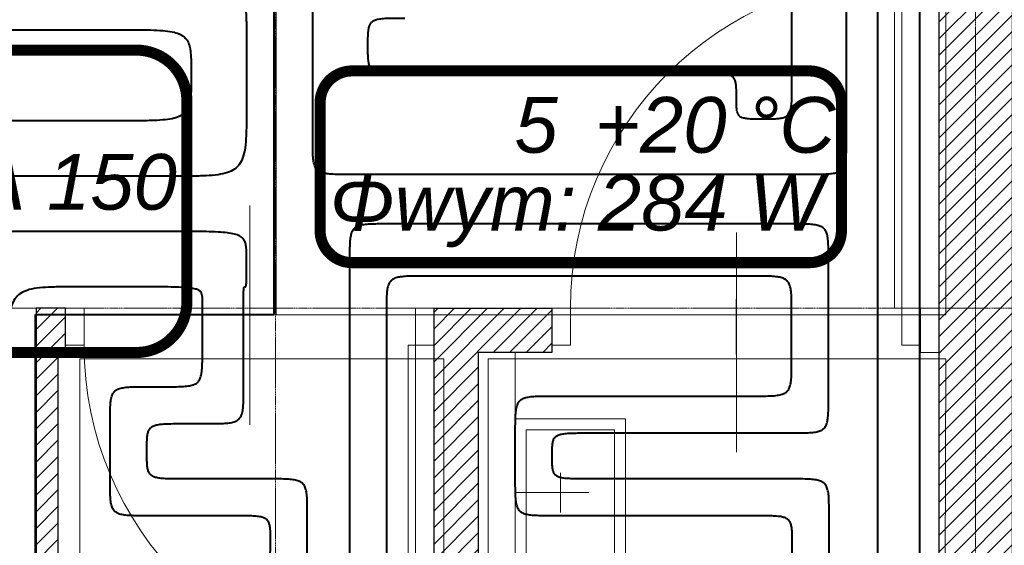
# Model space of a CAD drawing. Header units: millimetres. Extents: x 49908 to 79848, y -11883 to -3092.
# Tile 125 of 222: x 69421 to 69688, y -6491 to -6348. Entities that reach past the tile are written whole.
import ezdxf
from ezdxf.lldxf.tags import DXFTag

# ---------------------------------------------------------------- set-up
doc = ezdxf.new("R2010")
doc.units = ezdxf.units.MM
doc.linetypes.add('AUSGEZOGEN', pattern=[0])
doc.linetypes.add('DASHDOT', pattern=[1, 0.5, -0.25, 0, -0.25])
for name, color, linetype, lineweight in [('A opis', 9, 'Continuous', 13), ('A stolarka', 9, 'Continuous', 9), ('A wyp ruchome', 9, 'Continuous', 9), ('A_HATCH', 9, 'Continuous', 9), ('A_MUROWANE', 9, 'Continuous', 25), ('A_OSIE', 9, 'DASHDOT', 9), ('\x9dciany', 9, 'Continuous', 9)]:
    doc.layers.add(name, color=color, linetype=linetype, lineweight=lineweight)
for name, color, linetype, true_color in [('IS_Ogrzewanie_płaszczyznowe', 7, 'SOLID', 0xac00e6), ('IS_Ogrzewanie_płaszczyznowe_-_opis', 7, 'SOLID', 0xf000f0), ('IS_Przyłącza_o.p._Powrót', 7, 'DASH', 0x438955), ('IS_Przyłącza_o.p._Zasilanie', 7, 'SOLID', 0xff9124)]:
    doc.layers.add(name, color=color, linetype=linetype, true_color=true_color)
doc.layers.add('IS_Rys.pętli_o.p._Powrót', color=7, linetype='DASH', lineweight=13, true_color=0x4c9a5f)
doc.layers.add('IS_Rys.pętli_o.p._Zasilanie', color=7, linetype='SOLID', lineweight=13, true_color=0xff8c1a)
doc.layers.add('IS_Text_Konstrukcji', color=7, linetype='Continuous')
tags = doc.linetypes.add('DASH', pattern=[15, 10, -5]).pattern_tags.tags
tags[6:7] = [DXFTag(74, 4), DXFTag(75, 0), DXFTag(340, '0'), DXFTag(46, 0.0), DXFTag(50, 0.0), DXFTag(44, 0.0), DXFTag(45, 0.0)]
tags[4:5] = [DXFTag(74, 4), DXFTag(75, 0), DXFTag(340, '0'), DXFTag(46, 0.0), DXFTag(50, 0.0), DXFTag(44, 0.0), DXFTag(45, 0.0)]
tags = doc.linetypes.add('SOLID', pattern=[10, 10, 0]).pattern_tags.tags
tags[6:7] = [DXFTag(74, 4), DXFTag(75, 0), DXFTag(340, '0'), DXFTag(46, 0.0), DXFTag(50, 0.0), DXFTag(44, 0.0), DXFTag(45, 0.0)]
tags[4:5] = [DXFTag(74, 4), DXFTag(75, 0), DXFTag(340, '0'), DXFTag(46, 0.0), DXFTag(50, 0.0), DXFTag(44, 0.0), DXFTag(45, 0.0)]
pattern_1 = [(45, (16000, 0), (-2.24506403, 2.24506403), [])]

msp = doc.modelspace()

# ---------------------------------------------------------------- hatches: boundary and pattern name
at = {"layer": 'A_HATCH', "transparency": 33554687}
h = msp.add_hatch(dxfattribs=at)
h.set_pattern_fill('ANSI31', color=256, angle=360)
h.set_pattern_definition(pattern_1)
h.paths.add_polyline_path([(69465.47, -5846.63), (69450.47, -5846.63), (69450.47, -6126.63), (69300.47, -6126.63), (69300.47, -6138.63), (69490.47, -6138.63), (69490.47, -6126.63), (69465.47, -6126.63)])
h.paths.add_polyline_path([(69490.47, -6314.63), (69300.47, -6314.63), (69300.47, -6326.63), (69490.47, -6326.63)])
h.paths.add_polyline_path([(69490.47, -6138.63), (69480.47, -6138.63), (69480.47, -6226.63), (69490.47, -6226.63)])
h.paths.add_polyline_path([(69670.47, -6126.63), (69580.47, -6126.63), (69580.47, -6138.63), (69670.47, -6138.63)])
h.paths.add_polyline_path([(69545.47, -6438.63), (69555.47, -6438.63), (69565.47, -6438.63), (69565.47, -6426.63), (69533.47, -6426.63), (69533.47, -6586.63), (69545.47, -6586.63)])
h.paths.add_polyline_path([(69433.47, -6426.63), (69425.47, -6426.63), (69425.47, -6586.63), (69431.47, -6586.63), (69431.47, -6438.63), (69433.47, -6438.63)])
h.paths.add_polyline_path([(70000.47, -6426.63), (69785.47, -6426.63), (69785.47, -6438.63), (70000.47, -6438.63)])
h.paths.add_polyline_path([(68725.47, -6370.63), (68700.47, -6370.63), (68700.47, -6382.63), (68725.47, -6382.63)])
h.paths.add_polyline_path([(68835.47, -6370.63), (68830.47, -6370.63), (68820.47, -6370.63), (68815.47, -6370.63), (68815.47, -6382.63), (68835.47, -6382.63)])
h.paths.add_polyline_path([(68965.47, -6370.63), (68925.47, -6370.63), (68925.47, -6382.63), (68965.47, -6382.63)])
h.paths.add_polyline_path([(69080.47, -6370.63), (69055.47, -6370.63), (69055.47, -6382.63), (69080.47, -6382.63)])
h.paths.add_polyline_path([(68960.47, -6225.63), (68950.47, -6225.63), (68950.47, -6370.63), (68960.47, -6370.63)])
h.paths.add_polyline_path([(69080.47, -6198.63), (68700.47, -6198.63), (68700.47, -6210.63), (69080.47, -6210.63)])
h.paths.add_polyline_path([(68960.47, -6210.63), (68950.47, -6210.63), (68950.47, -6225.63), (68960.47, -6225.63)])
h.paths.add_polyline_path([(68960.47, -6183.63), (68950.47, -6183.63), (68950.47, -6198.63), (68960.47, -6198.63)])
h.paths.add_polyline_path([(68960.47, -6038.63), (68950.47, -6038.63), (68950.47, -6183.63), (68960.47, -6183.63)])
h.paths.add_polyline_path([(68965.47, -6026.63), (68925.47, -6026.63), (68925.47, -6038.63), (68965.47, -6038.63)])
h.paths.add_polyline_path([(69080.47, -6026.63), (69055.47, -6026.63), (69055.47, -6038.63), (69080.47, -6038.63)])
h.paths.add_polyline_path([(68835.47, -6026.63), (68815.47, -6026.63), (68815.47, -6038.63), (68820.47, -6038.63), (68830.47, -6038.63), (68835.47, -6038.63)])
h.paths.add_polyline_path([(68725.47, -6026.63), (68700.47, -6026.63), (68700.47, -6038.63), (68725.47, -6038.63)])
h.paths.add_polyline_path([(68830.47, -6038.63), (68820.47, -6038.63), (68820.47, -6183.63), (68830.46, -6183.63), (68830.47, -6183.63)])
h.paths.add_polyline_path([(68830.47, -6183.63), (68820.47, -6183.63), (68820.47, -6198.63), (68830.47, -6198.63)])
h.paths.add_polyline_path([(68830.47, -6210.63), (68820.47, -6210.63), (68820.47, -6370.63), (68830.47, -6370.63)])
h = msp.add_hatch(dxfattribs=at)
h.set_pattern_fill('ANSI31', color=256, angle=360)
h.set_pattern_definition(pattern_1)
h.paths.add_polyline_path([(69100.47, -6526.63), (69080.47, -6526.63), (69080.47, -6586.63), (69100.47, -6586.63)])
h.paths.add_polyline_path([(69300.47, -6239.13), (69280.47, -6239.13), (69280.47, -6586.63), (69300.47, -6586.63)])
h.paths.add_polyline_path([(69690.47, -6271.63), (69680.47, -6271.63), (69670.47, -6271.63), (69670.47, -6586.63), (69690.47, -6586.63)])

# ---------------------------------------------------------------- linework, layer by layer
at = {"layer": 'A opis', "ltscale": 0.5}
for p, q in [((69483.47, -6398.78), (69483.47, -6458.28)), ((69615.52, -6465.61), (69615.52, -6406.11))]:
    msp.add_line(p, q, dxfattribs=at)
at = {"layer": 'A stolarka', "linetype": 'AUSGEZOGEN', "lineweight": 0}
for p, q in [((69483.47, -6439.13), (69483.47, -6424.13)), ((69615.47, -6424.13), (69615.47, -6439.13))]:
    msp.add_line(p, q, dxfattribs=at)
for points in [[(69660.47, -6426.63), (69658.47, -6426.63), (69658.47, -6336.63), (69660.47, -6336.63)], [(69438.47, -6426.63), (69433.47, -6426.63), (69433.47, -6436.63), (69438.47, -6436.63)], [(69533.47, -6426.63), (69528.47, -6426.63), (69528.47, -6436.63), (69533.47, -6436.63)], [(69570.47, -6436.63), (69565.47, -6436.63), (69565.47, -6426.63), (69570.47, -6426.63)], [(69665.47, -6436.63), (69660.47, -6436.63), (69660.47, -6426.63), (69665.47, -6426.63)], [(69528.47, -6436.63), (69526.47, -6436.63), (69526.47, -6526.63), (69528.47, -6526.63)]]:
    msp.add_lwpolyline(points, close=True, dxfattribs=at)
for centre, start, end in [((69660.47, -6426.63), 90, 180), ((69528.47, -6436.63), 180, 270)]:
    msp.add_arc(centre, 90, start, end, dxfattribs=at)
at = {"layer": 'A wyp ruchome'}
msp.add_lwpolyline([(69545.47, -6586.63), (69555.47, -6586.63), (69555.47, -6438.63), (69545.47, -6438.63)], dxfattribs=at)
for points in [[(69585.47, -6496.63), (69585.47, -6456.63), (69555.47, -6456.63), (69555.47, -6496.63)], [(69582.47, -6493.63), (69582.47, -6459.63), (69558.47, -6459.63), (69558.47, -6493.63)]]:
    msp.add_lwpolyline(points, close=True, dxfattribs=at)
at = {"layer": 'A wyp ruchome', "color": 8, "linetype": 'AUSGEZOGEN', "lineweight": 0}
for points in [[(69567.78, -6482.01), (69567.78, -6471.24)], [(69555.47, -6476.63), (69575.47, -6476.63)]]:
    msp.add_lwpolyline(points, dxfattribs=at)
at = {"layer": 'A_MUROWANE', "ltscale": 0.5}
msp.add_lwpolyline([(69690.47, -6271.63), (69670.47, -6271.63), (69670.47, -6586.63), (69690.47, -6586.63)], close=True, dxfattribs=at)
at = {"layer": 'A_MUROWANE'}
for points in [[(69431.47, -6586.63), (69431.47, -6438.63), (69433.47, -6438.63), (69433.47, -6426.63), (69425.47, -6426.63), (69425.47, -6586.63)], [(69533.47, -6586.63), (69533.47, -6426.63), (69565.47, -6426.63), (69565.47, -6438.63), (69545.47, -6438.63), (69545.47, -6586.63)]]:
    msp.add_lwpolyline(points, dxfattribs=at)
at = {"layer": 'A_OSIE', "ltscale": 0.3, "transparency": 33554559}
for p, q in [((69680.47, -3898.75), (69680.47, -7144.42)), ((69490.47, -3902.99), (69490.47, -7140.05)), ((70341.81, -6426.63), (67440.85, -6426.63))]:
    msp.add_line(p, q, dxfattribs=at)
at = {"layer": 'IS_Ogrzewanie_płaszczyznowe', "linetype": 'DASH', "lineweight": 9}
for p, q in [((69490.6, -6138.51), (69490.6, -6428.41)), ((69672.42, -6428.41), (69672.42, -6138.51)), ((69490.6, -6428.41), (69672.42, -6428.41)), ((69536.11, -6440.31), (69437.33, -6440.31)), ((69437.33, -6440.31), (69437.33, -6587.52)), ((69536.11, -6587.52), (69536.11, -6440.31)), ((69672.4, -6440.31), (69548.11, -6440.31)), ((69548.11, -6440.31), (69548.11, -6587.52)), ((69671.78, -6587.52), (69672.4, -6440.31))]:
    msp.add_line(p, q, dxfattribs=at)
at = {"layer": 'IS_Ogrzewanie_płaszczyznowe', "lineweight": 40}
for p, q in [((69490.06, -6428.31), (69490.06, -6328.59)), ((69425.33, -6587.52), (69425.33, -6428.31)), ((69425.33, -6428.31), (69490.06, -6428.31))]:
    msp.add_line(p, q, dxfattribs=at)
at = {"layer": 'IS_Ogrzewanie_płaszczyznowe_-_opis'}
msp.add_lwpolyline([(69324.04, -6438.62, 3, 3, 0), (69452.71, -6438.62, 3, 3, 0.414214), (69466.37, -6424.95, 3, 3, 0), (69466.37, -6370.28, 3, 3, 0.414214), (69452.71, -6356.62, 3, 3, 0), (69324.04, -6356.62, 3, 3, 0.414214), (69310.37, -6370.28, 3, 3, 0), (69310.37, -6424.95, 3, 3, 0.414214), (69324.04, -6438.62, 3, 3, 0)], format="xyseb", dxfattribs=at)
at = {"layer": 'IS_Przyłącza_o.p._Powrót', "lineweight": 40}
for points, knots in [([(69630.52, -6202.91), (69630.52, -6204.17), (69630.52, -6208.89), (69630.52, -6218.77), (69630.52, -6233.79), (69630.52, -6252.46), (69630.52, -6273.33), (69630.52, -6294.93), (69630.52, -6315.8), (69630.52, -6334.48), (69630.52, -6349.49), (69630.52, -6359.38), (69630.52, -6364.1), (69630.52, -6365.36)], [0, 0, 0, 0, 0.037836, 0.141579, 0.296584, 0.488204, 0.701794, 0.922706, 1.136296, 1.327916, 1.482921, 1.586664, 1.6245, 1.6245, 1.6245, 1.6245]), ([(69653.87, -6234.38), (69653.87, -6236.93), (69653.87, -6246.48), (69653.87, -6266.47), (69653.87, -6296.83), (69653.87, -6334.59), (69653.87, -6376.8), (69653.87, -6420.49), (69653.87, -6462.7), (69653.87, -6500.46), (69653.87, -6530.82), (69653.87, -6550.81), (69653.87, -6560.36), (69653.87, -6562.91)], [0, 0, 0, 0, 0.076516, 0.286317, 0.599785, 0.9873, 1.419243, 1.865997, 2.29794, 2.685455, 2.998923, 3.208724, 3.28524, 3.28524, 3.28524, 3.28524]), ([(69515.52, -6355.41), (69515.52, -6354.79), (69515.52, -6353.65), (69515.56, -6352.11), (69515.68, -6350.87), (69515.94, -6349.87), (69516.42, -6349.08), (69517.17, -6348.54), (69518.18, -6348.21), (69519.48, -6348.03), (69521.14, -6347.93), (69523.19, -6347.91), (69524.7, -6347.91), (69525.52, -6347.91)], [0, 0, 0, 0, 0.0186515, 0.0339311, 0.0462418, 0.0561621, 0.0646601, 0.0732063, 0.0833483, 0.0962155, 0.1125542, 0.1329186, 0.1577872, 0.1577872, 0.1577872, 0.1577872]), ([(69525.52, -6362.91), (69524.7, -6362.91), (69523.19, -6362.91), (69521.14, -6362.88), (69519.48, -6362.79), (69518.18, -6362.6), (69517.17, -6362.27), (69516.42, -6361.73), (69515.94, -6360.95), (69515.68, -6359.95), (69515.56, -6358.7), (69515.52, -6357.16), (69515.52, -6356.03), (69515.52, -6355.41)], [0, 0, 0, 0, 0.0248686, 0.045233, 0.0615717, 0.0744389, 0.0845809, 0.0931271, 0.1016251, 0.1115455, 0.1238561, 0.1391357, 0.1577872, 0.1577872, 0.1577872, 0.1577872]), ([(69605.52, -6362.91), (69604.9, -6362.91), (69602.58, -6362.91), (69597.71, -6362.91), (69590.32, -6362.91), (69581.12, -6362.91), (69570.84, -6362.91), (69560.21, -6362.91), (69549.93, -6362.91), (69540.73, -6362.91), (69533.34, -6362.91), (69528.47, -6362.91), (69526.15, -6362.91), (69525.52, -6362.91)], [0, 0, 0, 0, 0.0186326, 0.069722, 0.1460556, 0.2404207, 0.3456048, 0.4543952, 0.5595793, 0.6539444, 0.730278, 0.7813674, 0.8, 0.8, 0.8, 0.8]), ([(69615.52, -6369.13), (69615.52, -6368.62), (69615.53, -6367.68), (69615.49, -6366.4), (69615.36, -6365.36), (69615.1, -6364.52), (69614.61, -6363.87), (69613.86, -6363.43), (69612.86, -6363.16), (69611.56, -6363.01), (69609.91, -6362.93), (69607.86, -6362.91), (69606.35, -6362.91), (69605.52, -6362.91)], [0, 0, 0, 0, 0.0154808, 0.0281662, 0.0384151, 0.0467937, 0.054296, 0.0623494, 0.0723085, 0.0851231, 0.1014508, 0.1218141, 0.1466826, 0.1466826, 0.1466826, 0.1466826]), ([(69630.52, -6365.36), (69630.52, -6366.19), (69630.53, -6367.69), (69630.5, -6369.75), (69630.41, -6371.4), (69630.22, -6372.7), (69629.89, -6373.71), (69629.35, -6374.46), (69628.56, -6374.94), (69627.57, -6375.2), (69626.32, -6375.32), (69624.78, -6375.36), (69623.65, -6375.36), (69623.02, -6375.36)], [0, 0, 0, 0, 0.0248686, 0.045233, 0.0615717, 0.0744389, 0.0845809, 0.0931271, 0.1016251, 0.1115455, 0.1238561, 0.1391357, 0.1577872, 0.1577872, 0.1577872, 0.1577872]), ([(69623.02, -6375.36), (69622.4, -6375.36), (69621.27, -6375.36), (69619.73, -6375.33), (69618.49, -6375.26), (69617.52, -6375.1), (69616.75, -6374.83), (69616.19, -6374.37), (69615.84, -6373.72), (69615.64, -6372.9), (69615.55, -6371.87), (69615.52, -6370.59), (69615.52, -6369.65), (69615.52, -6369.13)], [0, 0, 0, 0, 0.0186514, 0.0339254, 0.0461853, 0.0558642, 0.0635682, 0.0702321, 0.0770946, 0.085269, 0.0954743, 0.1081549, 0.1236356, 0.1236356, 0.1236356, 0.1236356]), ([(69520.52, -6403.76), (69519.7, -6403.76), (69518.19, -6403.76), (69516.13, -6403.8), (69514.48, -6403.92), (69513.17, -6404.18), (69512.14, -6404.63), (69511.39, -6405.38), (69510.94, -6406.41), (69510.68, -6407.72), (69510.56, -6409.37), (69510.52, -6411.43), (69510.52, -6412.93), (69510.52, -6413.76)], [0, 0, 0, 0, 0.0248686, 0.0452361, 0.061602, 0.0745999, 0.0851852, 0.0948541, 0.1054394, 0.1184374, 0.1348033, 0.1551707, 0.1800393, 0.1800393, 0.1800393, 0.1800393]), ([(69630.52, -6403.76), (69629.67, -6403.76), (69626.48, -6403.76), (69619.78, -6403.76), (69609.62, -6403.76), (69596.97, -6403.76), (69582.84, -6403.76), (69568.21, -6403.76), (69554.08, -6403.76), (69541.43, -6403.76), (69531.27, -6403.76), (69524.57, -6403.76), (69521.38, -6403.76), (69520.52, -6403.76)], [0, 0, 0, 0, 0.02562, 0.095868, 0.200826, 0.330579, 0.475207, 0.624793, 0.769421, 0.899174, 1.004132, 1.07438, 1.1, 1.1, 1.1, 1.1]), ([(69640.52, -6413.76), (69640.52, -6412.93), (69640.53, -6411.43), (69640.49, -6409.37), (69640.37, -6407.72), (69640.11, -6406.41), (69639.66, -6405.38), (69638.91, -6404.63), (69637.88, -6404.18), (69636.57, -6403.92), (69634.91, -6403.8), (69632.86, -6403.76), (69631.35, -6403.76), (69630.52, -6403.76)], [0, 0, 0, 0, 0.0248686, 0.0452361, 0.061602, 0.0745999, 0.0851852, 0.0948541, 0.1054394, 0.1184374, 0.1348033, 0.1551707, 0.1800393, 0.1800393, 0.1800393, 0.1800393]), ([(69510.52, -6413.76), (69510.52, -6414.88), (69510.52, -6419.07), (69510.52, -6427.84), (69510.52, -6441.16), (69510.52, -6457.73), (69510.52, -6476.25), (69510.52, -6495.42), (69510.52, -6513.94), (69510.52, -6530.51), (69510.52, -6543.83), (69510.52, -6552.6), (69510.52, -6556.79), (69510.52, -6557.91)], [0, 0, 0, 0, 0.033572, 0.125625, 0.263163, 0.43319, 0.622711, 0.818729, 1.00825, 1.178277, 1.315815, 1.407868, 1.44144, 1.44144, 1.44144, 1.44144]), ([(69640.52, -6450.44), (69640.52, -6450.16), (69640.52, -6449.09), (69640.52, -6446.86), (69640.52, -6443.47), (69640.52, -6439.25), (69640.52, -6434.54), (69640.52, -6429.66), (69640.52, -6424.95), (69640.52, -6420.73), (69640.52, -6417.35), (69640.52, -6415.11), (69640.52, -6414.05), (69640.52, -6413.76)], [0, 0, 0, 0, 0.0085431, 0.0319675, 0.0669665, 0.1102329, 0.1584598, 0.2083402, 0.2565671, 0.2998335, 0.3348325, 0.3582569, 0.3668, 0.3668, 0.3668, 0.3668]), ([(69481.77, -6447.91), (69481.77, -6447.75), (69481.77, -6447.19), (69481.77, -6445.99), (69481.77, -6444.18), (69481.77, -6441.93), (69481.77, -6439.41), (69481.77, -6436.8), (69481.77, -6434.29), (69481.77, -6432.03), (69481.77, -6430.22), (69481.77, -6429.03), (69481.77, -6428.46), (69481.77, -6428.31)], [0, 0, 0, 0, 0.004565, 0.0170819, 0.0357836, 0.0589031, 0.0846732, 0.1113268, 0.1370969, 0.1602164, 0.1789181, 0.191435, 0.196, 0.196, 0.196, 0.196]), ([(69471.77, -6457.91), (69472.6, -6457.91), (69474.11, -6457.91), (69476.16, -6457.87), (69477.82, -6457.75), (69479.13, -6457.49), (69480.16, -6457.04), (69480.91, -6456.29), (69481.36, -6455.26), (69481.62, -6453.95), (69481.74, -6452.3), (69481.78, -6450.24), (69481.77, -6448.74), (69481.77, -6447.91)], [0, 0, 0, 0, 0.0248686, 0.0452361, 0.061602, 0.0745999, 0.0851852, 0.0948541, 0.1054394, 0.1184374, 0.1348033, 0.1551707, 0.1800393, 0.1800393, 0.1800393, 0.1800393]), ([(69630.52, -6460.44), (69631.35, -6460.44), (69632.86, -6460.44), (69634.91, -6460.41), (69636.57, -6460.28), (69637.88, -6460.03), (69638.91, -6459.57), (69639.66, -6458.83), (69640.11, -6457.8), (69640.37, -6456.49), (69640.49, -6454.83), (69640.53, -6452.78), (69640.52, -6451.27), (69640.52, -6450.44)], [0, 0, 0, 0, 0.0248686, 0.0452361, 0.061602, 0.0745999, 0.0851852, 0.0948541, 0.1054394, 0.1184374, 0.1348033, 0.1551707, 0.1800393, 0.1800393, 0.1800393, 0.1800393]), ([(69455.52, -6465.41), (69455.52, -6464.79), (69455.52, -6463.65), (69455.56, -6462.11), (69455.68, -6460.87), (69455.94, -6459.87), (69456.42, -6459.08), (69457.17, -6458.54), (69458.18, -6458.21), (69459.48, -6458.03), (69461.14, -6457.93), (69463.19, -6457.91), (69464.7, -6457.91), (69465.52, -6457.91)], [0, 0, 0, 0, 0.0186515, 0.0339311, 0.0462418, 0.0561621, 0.0646601, 0.0732063, 0.0833483, 0.0962155, 0.1125542, 0.1329186, 0.1577872, 0.1577872, 0.1577872, 0.1577872]), ([(69465.52, -6457.91), (69465.57, -6457.91), (69465.75, -6457.91), (69466.14, -6457.91), (69466.71, -6457.91), (69467.43, -6457.91), (69468.23, -6457.91), (69469.07, -6457.91), (69469.87, -6457.91), (69470.59, -6457.91), (69471.16, -6457.91), (69471.54, -6457.91), (69471.73, -6457.91), (69471.77, -6457.91)], [0, 0, 0, 0, 0.00145567, 0.00544703, 0.01141059, 0.01878287, 0.02700038, 0.03549962, 0.04371713, 0.05108941, 0.05705297, 0.06104433, 0.0625, 0.0625, 0.0625, 0.0625]), ([(69565.52, -6466.67), (69565.52, -6466.16), (69565.52, -6465.22), (69565.56, -6463.94), (69565.69, -6462.9), (69565.95, -6462.06), (69566.44, -6461.4), (69567.19, -6460.96), (69568.19, -6460.7), (69569.49, -6460.54), (69571.14, -6460.47), (69573.19, -6460.44), (69574.7, -6460.44), (69575.52, -6460.44)], [0, 0, 0, 0, 0.0154982, 0.0281979, 0.038458, 0.046845, 0.0543526, 0.0624086, 0.0723686, 0.0851834, 0.1015112, 0.1218745, 0.146743, 0.146743, 0.146743, 0.146743]), ([(69575.52, -6460.44), (69575.95, -6460.44), (69577.55, -6460.44), (69580.9, -6460.44), (69585.98, -6460.44), (69592.3, -6460.44), (69599.37, -6460.44), (69606.68, -6460.44), (69613.75, -6460.44), (69620.07, -6460.44), (69625.15, -6460.44), (69628.5, -6460.44), (69630.1, -6460.44), (69630.52, -6460.44)], [0, 0, 0, 0, 0.0128099, 0.0479339, 0.1004132, 0.1652893, 0.2376033, 0.3123967, 0.3847107, 0.4495868, 0.5020661, 0.5371901, 0.55, 0.55, 0.55, 0.55]), ([(69465.52, -6472.91), (69464.7, -6472.91), (69463.19, -6472.91), (69461.14, -6472.88), (69459.48, -6472.79), (69458.18, -6472.6), (69457.17, -6472.27), (69456.42, -6471.73), (69455.94, -6470.95), (69455.68, -6469.95), (69455.56, -6468.7), (69455.52, -6467.16), (69455.52, -6466.03), (69455.52, -6465.41)], [0, 0, 0, 0, 0.0248686, 0.045233, 0.0615717, 0.0744389, 0.0845809, 0.0931271, 0.1016251, 0.1115455, 0.1238561, 0.1391357, 0.1577872, 0.1577872, 0.1577872, 0.1577872]), ([(69575.52, -6472.91), (69574.7, -6472.91), (69573.19, -6472.91), (69571.14, -6472.88), (69569.49, -6472.81), (69568.19, -6472.65), (69567.19, -6472.38), (69566.44, -6471.95), (69565.95, -6471.29), (69565.69, -6470.45), (69565.56, -6469.41), (69565.52, -6468.13), (69565.52, -6467.19), (69565.52, -6466.67)], [0, 0, 0, 0, 0.0248686, 0.0452318, 0.0615596, 0.0743745, 0.0843345, 0.0923904, 0.099898, 0.108285, 0.1185452, 0.1312448, 0.146743, 0.146743, 0.146743, 0.146743]), ([(69489.06, -6472.91), (69488.88, -6472.91), (69488.2, -6472.91), (69486.77, -6472.91), (69484.59, -6472.91), (69481.88, -6472.91), (69478.86, -6472.91), (69475.73, -6472.91), (69472.71, -6472.91), (69470, -6472.91), (69467.82, -6472.91), (69466.39, -6472.91), (69465.71, -6472.91), (69465.52, -6472.91)], [0, 0, 0, 0, 0.0054826, 0.0205157, 0.0429769, 0.0707438, 0.1016942, 0.1337058, 0.1646562, 0.1924231, 0.2148843, 0.2299174, 0.2354, 0.2354, 0.2354, 0.2354]), ([(69499.06, -6482.91), (69499.06, -6482.08), (69499.07, -6480.57), (69499.03, -6478.52), (69498.91, -6476.86), (69498.65, -6475.55), (69498.2, -6474.52), (69497.45, -6473.78), (69496.42, -6473.32), (69495.11, -6473.07), (69493.45, -6472.94), (69491.4, -6472.91), (69489.89, -6472.91), (69489.06, -6472.91)], [0, 0, 0, 0, 0.0248686, 0.0452361, 0.061602, 0.0745999, 0.0851852, 0.0948541, 0.1054394, 0.1184374, 0.1348033, 0.1551707, 0.1800393, 0.1800393, 0.1800393, 0.1800393]), ([(69630.69, -6472.91), (69630.26, -6472.91), (69628.66, -6472.91), (69625.3, -6472.91), (69620.2, -6472.91), (69613.86, -6472.91), (69606.77, -6472.91), (69599.44, -6472.91), (69592.35, -6472.91), (69586.01, -6472.91), (69580.91, -6472.91), (69577.56, -6472.91), (69575.95, -6472.91), (69575.52, -6472.91)], [0, 0, 0, 0, 0.0128476, 0.0480751, 0.100709, 0.1657761, 0.2383032, 0.3133168, 0.3858439, 0.450911, 0.5035449, 0.5387724, 0.55162, 0.55162, 0.55162, 0.55162]), ([(69640.69, -6482.91), (69640.69, -6482.08), (69640.69, -6480.57), (69640.65, -6478.52), (69640.53, -6476.86), (69640.27, -6475.55), (69639.82, -6474.52), (69639.07, -6473.78), (69638.04, -6473.32), (69636.73, -6473.07), (69635.08, -6472.94), (69633.02, -6472.91), (69631.52, -6472.91), (69630.69, -6472.91)], [0, 0, 0, 0, 0.0248686, 0.0452361, 0.061602, 0.0745999, 0.0851852, 0.0948541, 0.1054394, 0.1184374, 0.1348033, 0.1551707, 0.1800393, 0.1800393, 0.1800393, 0.1800393]), ([(69499.06, -6496.49), (69499.06, -6496.39), (69499.06, -6495.99), (69499.06, -6495.16), (69499.06, -6493.91), (69499.06, -6492.35), (69499.06, -6490.6), (69499.06, -6488.8), (69499.06, -6487.05), (69499.06, -6485.49), (69499.06, -6484.23), (69499.06, -6483.41), (69499.06, -6483.01), (69499.06, -6482.91)], [0, 0, 0, 0, 0.0031638, 0.0118388, 0.0248002, 0.0408234, 0.0586837, 0.0771563, 0.0950166, 0.1110398, 0.1240012, 0.1326762, 0.13584, 0.13584, 0.13584, 0.13584]), ([(69640.69, -6497.91), (69640.69, -6497.79), (69640.69, -6497.35), (69640.69, -6496.44), (69640.69, -6495.06), (69640.69, -6493.33), (69640.69, -6491.4), (69640.69, -6489.41), (69640.69, -6487.48), (69640.69, -6485.76), (69640.69, -6484.37), (69640.69, -6483.46), (69640.69, -6483.02), (69640.69, -6482.91)], [0, 0, 0, 0, 0.0034936, 0.0130729, 0.0273854, 0.0450789, 0.0648009, 0.0851991, 0.1049211, 0.1226146, 0.1369271, 0.1465064, 0.15, 0.15, 0.15, 0.15])]:
    msp.add_open_spline(points, degree=3, knots=knots, dxfattribs=at)
at = {"layer": 'IS_Przyłącza_o.p._Zasilanie', "lineweight": 40}
for points, knots in [([(69645.32, -6217.91), (69645.32, -6219.17), (69645.32, -6223.89), (69645.32, -6233.77), (69645.32, -6248.79), (69645.32, -6267.46), (69645.32, -6288.33), (69645.32, -6309.93), (69645.32, -6330.8), (69645.32, -6349.48), (69645.32, -6364.49), (69645.32, -6374.38), (69645.32, -6379.1), (69645.32, -6380.36)], [0, 0, 0, 0, 0.037836, 0.141579, 0.296584, 0.488204, 0.701794, 0.922706, 1.136296, 1.327916, 1.482921, 1.586664, 1.6245, 1.6245, 1.6245, 1.6245]), ([(69665.22, -6247.97), (69665.22, -6250.49), (69665.22, -6259.93), (69665.22, -6279.71), (69665.22, -6309.73), (69665.22, -6347.09), (69665.22, -6388.83), (69665.22, -6432.04), (69665.22, -6473.79), (69665.22, -6511.14), (69665.22, -6541.17), (69665.22, -6560.94), (69665.22, -6570.38), (69665.22, -6572.91)], [0, 0, 0, 0, 0.075681, 0.283192, 0.593238, 0.976523, 1.403752, 1.845628, 2.272857, 2.656142, 2.966188, 3.173699, 3.24938, 3.24938, 3.24938, 3.24938]), ([(69500.52, -6380.36), (69500.52, -6379.6), (69500.52, -6376.77), (69500.52, -6370.84), (69500.52, -6361.83), (69500.52, -6350.63), (69500.52, -6338.11), (69500.52, -6325.15), (69500.52, -6312.63), (69500.52, -6301.43), (69500.52, -6292.42), (69500.52, -6286.49), (69500.52, -6283.66), (69500.52, -6282.91)], [0, 0, 0, 0, 0.0226968, 0.0849301, 0.177914, 0.2928625, 0.4209899, 0.5535101, 0.6816375, 0.796586, 0.8895699, 0.9518032, 0.9745, 0.9745, 0.9745, 0.9745]), ([(69510.52, -6390.36), (69509.7, -6390.36), (69508.19, -6390.36), (69506.13, -6390.32), (69504.48, -6390.2), (69503.17, -6389.94), (69502.14, -6389.49), (69501.39, -6388.74), (69500.94, -6387.71), (69500.68, -6386.4), (69500.56, -6384.75), (69500.52, -6382.69), (69500.52, -6381.19), (69500.52, -6380.36)], [0, 0, 0, 0, 0.0248686, 0.0452361, 0.061602, 0.0745999, 0.0851852, 0.0948541, 0.1054394, 0.1184374, 0.1348033, 0.1551707, 0.1800393, 0.1800393, 0.1800393, 0.1800393]), ([(69645.32, -6380.36), (69645.32, -6381.19), (69645.33, -6382.69), (69645.29, -6384.75), (69645.17, -6386.4), (69644.91, -6387.71), (69644.46, -6388.74), (69643.71, -6389.49), (69642.68, -6389.94), (69641.37, -6390.2), (69639.71, -6390.32), (69637.66, -6390.36), (69636.15, -6390.36), (69635.32, -6390.36)], [0, 0, 0, 0, 0.0248686, 0.0452361, 0.061602, 0.0745999, 0.0851852, 0.0948541, 0.1054394, 0.1184374, 0.1348033, 0.1551707, 0.1800393, 0.1800393, 0.1800393, 0.1800393]), ([(69635.32, -6390.36), (69634.36, -6390.36), (69630.73, -6390.36), (69623.14, -6390.36), (69611.6, -6390.36), (69597.26, -6390.36), (69581.22, -6390.36), (69564.63, -6390.36), (69548.59, -6390.36), (69534.25, -6390.36), (69522.71, -6390.36), (69515.12, -6390.36), (69511.49, -6390.36), (69510.52, -6390.36)], [0, 0, 0, 0, 0.029067, 0.108766, 0.227847, 0.375056, 0.539144, 0.708856, 0.872944, 1.020153, 1.139234, 1.218933, 1.248, 1.248, 1.248, 1.248]), ([(69530.52, -6417.91), (69529.7, -6417.91), (69528.19, -6417.91), (69526.13, -6417.94), (69524.48, -6418.07), (69523.17, -6418.32), (69522.14, -6418.78), (69521.39, -6419.52), (69520.94, -6420.55), (69520.68, -6421.86), (69520.56, -6423.52), (69520.52, -6425.57), (69520.52, -6427.08), (69520.52, -6427.91)], [0, 0, 0, 0, 0.0248686, 0.0452361, 0.061602, 0.0745999, 0.0851852, 0.0948541, 0.1054394, 0.1184374, 0.1348033, 0.1551707, 0.1800393, 0.1800393, 0.1800393, 0.1800393]), ([(69620.52, -6417.91), (69619.83, -6417.91), (69617.21, -6417.91), (69611.73, -6417.91), (69603.42, -6417.91), (69593.07, -6417.91), (69581.51, -6417.91), (69569.54, -6417.91), (69557.98, -6417.91), (69547.63, -6417.91), (69539.32, -6417.91), (69533.84, -6417.91), (69531.22, -6417.91), (69530.52, -6417.91)], [0, 0, 0, 0, 0.0209617, 0.0784373, 0.1643125, 0.2704733, 0.3888054, 0.5111946, 0.6295267, 0.7356875, 0.8215627, 0.8790383, 0.9, 0.9, 0.9, 0.9]), ([(69630.52, -6427.91), (69630.52, -6427.08), (69630.53, -6425.57), (69630.49, -6423.52), (69630.37, -6421.86), (69630.11, -6420.55), (69629.66, -6419.52), (69628.91, -6418.78), (69627.88, -6418.32), (69626.57, -6418.07), (69624.91, -6417.94), (69622.86, -6417.91), (69621.35, -6417.91), (69620.52, -6417.91)], [0, 0, 0, 0, 0.0248686, 0.0452361, 0.061602, 0.0745999, 0.0851852, 0.0948541, 0.1054394, 0.1184374, 0.1348033, 0.1551707, 0.1800393, 0.1800393, 0.1800393, 0.1800393]), ([(69470.58, -6438.11), (69470.58, -6438.03), (69470.58, -6437.75), (69470.58, -6437.15), (69470.58, -6436.24), (69470.58, -6435.12), (69470.58, -6433.86), (69470.58, -6432.56), (69470.58, -6431.3), (69470.58, -6430.17), (69470.58, -6429.26), (69470.58, -6428.67), (69470.58, -6428.38), (69470.58, -6428.31)], [0, 0, 0, 0, 0.00228249, 0.00854095, 0.01789181, 0.02945154, 0.04233659, 0.05566341, 0.06854846, 0.08010819, 0.08945905, 0.09571751, 0.098, 0.098, 0.098, 0.098]), ([(69520.52, -6427.91), (69520.52, -6428.99), (69520.52, -6433.06), (69520.52, -6441.58), (69520.52, -6454.52), (69520.52, -6470.61), (69520.52, -6488.6), (69520.52, -6507.22), (69520.52, -6525.2), (69520.52, -6541.3), (69520.52, -6554.23), (69520.52, -6562.75), (69520.52, -6566.82), (69520.52, -6567.91)], [0, 0, 0, 0, 0.032607, 0.122014, 0.255597, 0.420736, 0.604808, 0.795192, 0.979264, 1.144403, 1.277986, 1.367393, 1.4, 1.4, 1.4, 1.4]), ([(69630.52, -6440.44), (69630.52, -6440.35), (69630.52, -6439.98), (69630.52, -6439.22), (69630.52, -6438.06), (69630.52, -6436.62), (69630.52, -6435.01), (69630.52, -6433.34), (69630.52, -6431.73), (69630.52, -6430.29), (69630.52, -6429.13), (69630.52, -6428.37), (69630.52, -6428), (69630.52, -6427.91)], [0, 0, 0, 0, 0.0029197, 0.0109254, 0.0228869, 0.0376739, 0.0541563, 0.0712037, 0.0876861, 0.1024731, 0.1144346, 0.1224403, 0.12536, 0.12536, 0.12536, 0.12536]), ([(69460.58, -6447.91), (69461.41, -6447.91), (69462.92, -6447.91), (69464.97, -6447.87), (69466.63, -6447.75), (69467.94, -6447.5), (69468.97, -6447.06), (69469.71, -6446.33), (69470.17, -6445.32), (69470.43, -6444.03), (69470.55, -6442.41), (69470.59, -6440.4), (69470.58, -6438.92), (69470.58, -6438.11)], [0, 0, 0, 0, 0.0248686, 0.0452358, 0.0615992, 0.0745854, 0.0851313, 0.0947041, 0.1051176, 0.1178676, 0.1339087, 0.1538691, 0.1782404, 0.1782404, 0.1782404, 0.1782404]), ([(69620.52, -6450.44), (69621.35, -6450.44), (69622.86, -6450.44), (69624.91, -6450.41), (69626.57, -6450.28), (69627.88, -6450.03), (69628.91, -6449.57), (69629.66, -6448.83), (69630.11, -6447.8), (69630.37, -6446.49), (69630.49, -6444.83), (69630.53, -6442.78), (69630.52, -6441.27), (69630.52, -6440.44)], [0, 0, 0, 0, 0.0248686, 0.0452361, 0.061602, 0.0745999, 0.0851852, 0.0948541, 0.1054394, 0.1184374, 0.1348033, 0.1551707, 0.1800393, 0.1800393, 0.1800393, 0.1800393]), ([(69445.52, -6457.91), (69445.52, -6457.08), (69445.52, -6455.57), (69445.56, -6453.52), (69445.68, -6451.86), (69445.94, -6450.55), (69446.39, -6449.52), (69447.14, -6448.78), (69448.17, -6448.32), (69449.48, -6448.07), (69451.13, -6447.94), (69453.19, -6447.91), (69454.7, -6447.91), (69455.52, -6447.91)], [0, 0, 0, 0, 0.0248686, 0.0452361, 0.061602, 0.0745999, 0.0851852, 0.0948541, 0.1054394, 0.1184374, 0.1348033, 0.1551707, 0.1800393, 0.1800393, 0.1800393, 0.1800393]), ([(69455.52, -6447.91), (69455.56, -6447.91), (69455.71, -6447.91), (69456.02, -6447.91), (69456.49, -6447.91), (69457.07, -6447.91), (69457.72, -6447.91), (69458.39, -6447.91), (69459.04, -6447.91), (69459.62, -6447.91), (69460.09, -6447.91), (69460.4, -6447.91), (69460.55, -6447.91), (69460.58, -6447.91)], [0, 0, 0, 0, 0.00117851, 0.00440992, 0.00923802, 0.01520661, 0.0218595, 0.0287405, 0.03539339, 0.04136198, 0.04619008, 0.04942149, 0.0506, 0.0506, 0.0506, 0.0506]), ([(69555.52, -6460.44), (69555.52, -6459.61), (69555.52, -6458.11), (69555.56, -6456.05), (69555.68, -6454.4), (69555.94, -6453.09), (69556.39, -6452.06), (69557.14, -6451.31), (69558.17, -6450.86), (69559.48, -6450.6), (69561.13, -6450.48), (69563.19, -6450.44), (69564.7, -6450.44), (69565.52, -6450.44)], [0, 0, 0, 0, 0.0248686, 0.0452361, 0.061602, 0.0745999, 0.0851852, 0.0948541, 0.1054394, 0.1184374, 0.1348033, 0.1551707, 0.1800393, 0.1800393, 0.1800393, 0.1800393]), ([(69565.52, -6450.44), (69565.95, -6450.44), (69567.55, -6450.44), (69570.9, -6450.44), (69575.98, -6450.44), (69582.3, -6450.44), (69589.37, -6450.44), (69596.68, -6450.44), (69603.75, -6450.44), (69610.07, -6450.44), (69615.15, -6450.44), (69618.5, -6450.44), (69620.1, -6450.44), (69620.52, -6450.44)], [0, 0, 0, 0, 0.0128099, 0.0479339, 0.1004132, 0.1652893, 0.2376033, 0.3123967, 0.3847107, 0.4495868, 0.5020661, 0.5371901, 0.55, 0.55, 0.55, 0.55]), ([(69445.52, -6472.91), (69445.52, -6472.79), (69445.52, -6472.35), (69445.52, -6471.44), (69445.52, -6470.06), (69445.52, -6468.33), (69445.52, -6466.4), (69445.52, -6464.41), (69445.52, -6462.48), (69445.52, -6460.76), (69445.52, -6459.37), (69445.52, -6458.46), (69445.52, -6458.02), (69445.52, -6457.91)], [0, 0, 0, 0, 0.0034936, 0.0130729, 0.0273854, 0.0450789, 0.0648009, 0.0851991, 0.1049211, 0.1226146, 0.1369271, 0.1465064, 0.15, 0.15, 0.15, 0.15]), ([(69555.52, -6472.91), (69555.52, -6472.81), (69555.52, -6472.45), (69555.52, -6471.69), (69555.52, -6470.54), (69555.52, -6469.1), (69555.52, -6467.5), (69555.52, -6465.85), (69555.52, -6464.24), (69555.52, -6462.81), (69555.52, -6461.66), (69555.52, -6460.9), (69555.52, -6460.54), (69555.52, -6460.44)], [0, 0, 0, 0, 0.002903, 0.0108627, 0.0227555, 0.0374576, 0.0538452, 0.0707948, 0.0871824, 0.1018845, 0.1137773, 0.121737, 0.12464, 0.12464, 0.12464, 0.12464]), ([(69455.52, -6482.91), (69454.7, -6482.91), (69453.19, -6482.91), (69451.13, -6482.87), (69449.48, -6482.75), (69448.17, -6482.49), (69447.14, -6482.04), (69446.39, -6481.29), (69445.94, -6480.26), (69445.68, -6478.95), (69445.56, -6477.3), (69445.52, -6475.24), (69445.52, -6473.74), (69445.52, -6472.91)], [0, 0, 0, 0, 0.0248686, 0.0452361, 0.061602, 0.0745999, 0.0851852, 0.0948541, 0.1054394, 0.1184374, 0.1348033, 0.1551707, 0.1800393, 0.1800393, 0.1800393, 0.1800393]), ([(69565.52, -6482.91), (69564.7, -6482.91), (69563.19, -6482.91), (69561.13, -6482.87), (69559.48, -6482.75), (69558.17, -6482.49), (69557.14, -6482.04), (69556.39, -6481.29), (69555.94, -6480.26), (69555.68, -6478.95), (69555.56, -6477.3), (69555.52, -6475.24), (69555.52, -6473.74), (69555.52, -6472.91)], [0, 0, 0, 0, 0.0248686, 0.0452361, 0.061602, 0.0745999, 0.0851852, 0.0948541, 0.1054394, 0.1184374, 0.1348033, 0.1551707, 0.1800393, 0.1800393, 0.1800393, 0.1800393]), ([(69479.06, -6482.91), (69478.88, -6482.91), (69478.2, -6482.91), (69476.77, -6482.91), (69474.59, -6482.91), (69471.88, -6482.91), (69468.86, -6482.91), (69465.73, -6482.91), (69462.71, -6482.91), (69460, -6482.91), (69457.82, -6482.91), (69456.39, -6482.91), (69455.71, -6482.91), (69455.52, -6482.91)], [0, 0, 0, 0, 0.0054826, 0.0205157, 0.0429769, 0.0707438, 0.1016942, 0.1337058, 0.1646562, 0.1924231, 0.2148843, 0.2299174, 0.2354, 0.2354, 0.2354, 0.2354]), ([(69489.06, -6489.7), (69489.06, -6489.14), (69489.07, -6488.11), (69489.03, -6486.71), (69488.9, -6485.58), (69488.64, -6484.67), (69488.16, -6483.96), (69487.4, -6483.48), (69486.4, -6483.18), (69485.1, -6483.01), (69483.45, -6482.93), (69481.4, -6482.91), (69479.89, -6482.91), (69479.06, -6482.91)], [0, 0, 0, 0, 0.0168909, 0.0307298, 0.0418948, 0.0509557, 0.0588932, 0.0671581, 0.0771947, 0.0900315, 0.1063638, 0.1267276, 0.1515962, 0.1515962, 0.1515962, 0.1515962]), ([(69620.69, -6482.91), (69620.26, -6482.91), (69618.66, -6482.91), (69615.3, -6482.91), (69610.2, -6482.91), (69603.86, -6482.91), (69596.77, -6482.91), (69589.44, -6482.91), (69582.35, -6482.91), (69576.01, -6482.91), (69570.91, -6482.91), (69567.56, -6482.91), (69565.95, -6482.91), (69565.52, -6482.91)], [0, 0, 0, 0, 0.0128476, 0.0480751, 0.100709, 0.1657761, 0.2383032, 0.3133168, 0.3858439, 0.450911, 0.5035449, 0.5387724, 0.55162, 0.55162, 0.55162, 0.55162]), ([(69630.69, -6490.41), (69630.69, -6489.79), (69630.69, -6488.65), (69630.65, -6487.11), (69630.53, -6485.87), (69630.27, -6484.87), (69629.79, -6484.08), (69629.04, -6483.54), (69628.03, -6483.21), (69626.73, -6483.03), (69625.08, -6482.93), (69623.02, -6482.91), (69621.52, -6482.91), (69620.69, -6482.91)], [0, 0, 0, 0, 0.0186515, 0.0339311, 0.0462418, 0.0561621, 0.0646601, 0.0732063, 0.0833483, 0.0962155, 0.1125542, 0.1329186, 0.1577872, 0.1577872, 0.1577872, 0.1577872]), ([(69479.06, -6496.49), (69479.89, -6496.49), (69481.4, -6496.49), (69483.45, -6496.47), (69485.1, -6496.38), (69486.4, -6496.21), (69487.4, -6495.92), (69488.16, -6495.44), (69488.64, -6494.72), (69488.9, -6493.81), (69489.03, -6492.68), (69489.07, -6491.29), (69489.06, -6490.26), (69489.06, -6489.7)], [0, 0, 0, 0, 0.0248686, 0.0452323, 0.0615647, 0.0744015, 0.0844381, 0.092703, 0.1006405, 0.1097014, 0.1208664, 0.1347053, 0.1515962, 0.1515962, 0.1515962, 0.1515962]), ([(69620.69, -6497.91), (69621.52, -6497.91), (69623.02, -6497.91), (69625.08, -6497.88), (69626.73, -6497.79), (69628.03, -6497.6), (69629.04, -6497.27), (69629.79, -6496.73), (69630.27, -6495.95), (69630.53, -6494.95), (69630.65, -6493.7), (69630.69, -6492.16), (69630.69, -6491.03), (69630.69, -6490.41)], [0, 0, 0, 0, 0.0248686, 0.045233, 0.0615717, 0.0744389, 0.0845809, 0.0931271, 0.1016251, 0.1115455, 0.1238561, 0.1391357, 0.1577872, 0.1577872, 0.1577872, 0.1577872])]:
    msp.add_open_spline(points, degree=3, knots=knots, dxfattribs=at)
at = {"layer": 'IS_Rys.pętli_o.p._Powrót', "lineweight": 40}
for points, knots in [([(69344.92, -6351.09), (69345.72, -6351.09), (69348.7, -6351.09), (69354.95, -6351.09), (69364.43, -6351.09), (69376.23, -6351.09), (69389.42, -6351.09), (69403.07, -6351.09), (69416.26, -6351.09), (69428.05, -6351.09), (69437.54, -6351.09), (69443.79, -6351.09), (69446.77, -6351.09), (69447.56, -6351.09)], [0, 0, 0, 0, 0.023906, 0.089455, 0.187392, 0.308464, 0.443417, 0.582997, 0.71795, 0.839022, 0.93696, 1.002508, 1.026414, 1.026414, 1.026414, 1.026414]), ([(69447.56, -6351.09), (69449.22, -6351.09), (69452.24, -6351.09), (69456.34, -6351.13), (69459.64, -6351.28), (69462.23, -6351.59), (69464.23, -6352.12), (69465.73, -6352.99), (69466.71, -6354.28), (69467.24, -6355.95), (69467.49, -6358.02), (69467.57, -6360.56), (69467.56, -6362.42), (69467.56, -6363.45)], [0, 0, 0, 0, 0.0497371, 0.0904636, 0.1231183, 0.1487442, 0.1686505, 0.184725, 0.1996616, 0.2163111, 0.2366635, 0.2618512, 0.2925891, 0.2925891, 0.2925891, 0.2925891]), ([(69467.56, -6363.45), (69467.56, -6364.47), (69467.57, -6366.34), (69467.49, -6368.88), (69467.24, -6370.94), (69466.71, -6372.61), (69465.73, -6373.9), (69464.23, -6374.77), (69462.23, -6375.3), (69459.64, -6375.61), (69456.34, -6375.76), (69452.24, -6375.81), (69449.22, -6375.81), (69447.56, -6375.81)], [0, 0, 0, 0, 0.0307379, 0.0559256, 0.076278, 0.0929274, 0.1078641, 0.1239385, 0.1438449, 0.1694707, 0.2021255, 0.2428519, 0.2925891, 0.2925891, 0.2925891, 0.2925891]), ([(69447.56, -6375.81), (69447.14, -6375.81), (69445.55, -6375.81), (69442.22, -6375.81), (69437.16, -6375.81), (69430.87, -6375.81), (69423.84, -6375.81), (69416.56, -6375.81), (69409.53, -6375.81), (69403.24, -6375.81), (69398.18, -6375.81), (69394.85, -6375.81), (69393.26, -6375.81), (69392.83, -6375.81)], [0, 0, 0, 0, 0.012747, 0.0476986, 0.0999203, 0.1644778, 0.2364369, 0.3108631, 0.3828222, 0.4473797, 0.4996014, 0.534553, 0.5473, 0.5473, 0.5473, 0.5473]), ([(69422.83, -6405.81), (69421.18, -6405.81), (69418.16, -6405.8), (69414.05, -6405.88), (69410.74, -6406.12), (69408.12, -6406.63), (69406.06, -6407.54), (69404.57, -6409.03), (69403.66, -6411.09), (69403.15, -6413.72), (69402.91, -6417.03), (69402.83, -6421.13), (69402.83, -6424.15), (69402.83, -6425.81)], [0, 0, 0, 0, 0.0497373, 0.0904721, 0.1232039, 0.1491998, 0.1703704, 0.1897083, 0.2108788, 0.2368747, 0.2696065, 0.3103414, 0.3600787, 0.3600787, 0.3600787, 0.3600787]), ([(69462.56, -6405.81), (69462.26, -6405.81), (69461.1, -6405.81), (69458.68, -6405.81), (69455.01, -6405.81), (69450.45, -6405.81), (69445.34, -6405.81), (69440.06, -6405.81), (69434.95, -6405.81), (69430.39, -6405.81), (69426.72, -6405.81), (69424.3, -6405.81), (69423.14, -6405.81), (69422.83, -6405.81)], [0, 0, 0, 0, 0.0092534, 0.0346257, 0.0725349, 0.1193989, 0.171636, 0.225664, 0.2779011, 0.3247651, 0.3626743, 0.3880466, 0.3973, 0.3973, 0.3973, 0.3973]), ([(69482.56, -6413.31), (69482.56, -6412.68), (69482.57, -6411.55), (69482.49, -6410), (69482.24, -6408.72), (69481.65, -6407.67), (69480.63, -6406.91), (69479.17, -6406.43), (69477.21, -6406.11), (69474.63, -6405.93), (69471.34, -6405.83), (69467.24, -6405.81), (69464.22, -6405.81), (69462.56, -6405.81)], [0, 0, 0, 0, 0.018652, 0.0339587, 0.0465152, 0.0575423, 0.069171, 0.0837748, 0.1031653, 0.1286452, 0.1612698, 0.201993, 0.25173, 0.25173, 0.25173, 0.25173]), ([(69482.17, -6420.81), (69482.2, -6420.81), (69482.27, -6420.81), (69482.37, -6420.76), (69482.43, -6420.63), (69482.47, -6420.4), (69482.51, -6420.05), (69482.53, -6419.52), (69482.55, -6418.8), (69482.56, -6417.83), (69482.56, -6416.6), (69482.56, -6415.06), (69482.56, -6413.93), (69482.56, -6413.31)], [0, 0, 0, 0, 0.00098392, 0.00187969, 0.00312907, 0.00527344, 0.00873131, 0.01386614, 0.0210247, 0.03054825, 0.04277603, 0.05804652, 0.07669791, 0.07669791, 0.07669791, 0.07669791]), ([(69481.77, -6424.56), (69481.77, -6424.25), (69481.77, -6423.68), (69481.78, -6422.91), (69481.78, -6422.29), (69481.79, -6421.81), (69481.81, -6421.45), (69481.83, -6421.19), (69481.87, -6421.01), (69481.91, -6420.89), (69481.99, -6420.82), (69482.08, -6420.81), (69482.14, -6420.81), (69482.17, -6420.81)], [0, 0, 0, 0, 0.0093257, 0.01696096, 0.02307504, 0.02783777, 0.03142048, 0.03399853, 0.035758, 0.03691483, 0.03775225, 0.03858032, 0.03956304, 0.03956304, 0.03956304, 0.03956304]), ([(69481.77, -6428.31), (69481.77, -6428.28), (69481.77, -6428.17), (69481.77, -6427.94), (69481.77, -6427.59), (69481.77, -6427.16), (69481.77, -6426.68), (69481.77, -6426.18), (69481.77, -6425.7), (69481.77, -6425.27), (69481.77, -6424.92), (69481.77, -6424.69), (69481.77, -6424.59), (69481.77, -6424.56)], [0, 0, 0, 0, 0.0008734, 0.00326822, 0.00684636, 0.01126972, 0.01620023, 0.02129977, 0.02623028, 0.03065364, 0.03423178, 0.0366266, 0.0375, 0.0375, 0.0375, 0.0375])]:
    msp.add_open_spline(points, degree=3, knots=knots, dxfattribs=at)
at = {"layer": 'IS_Rys.pętli_o.p._Zasilanie', "lineweight": 40}
for points, knots in [([(69462.56, -6336.09), (69464.22, -6336.09), (69467.24, -6336.08), (69471.35, -6336.16), (69474.66, -6336.4), (69477.28, -6336.91), (69479.34, -6337.82), (69480.83, -6339.31), (69481.74, -6341.37), (69482.25, -6344), (69482.49, -6347.31), (69482.57, -6351.41), (69482.56, -6354.43), (69482.56, -6356.09)], [0, 0, 0, 0, 0.0497373, 0.0904721, 0.1232039, 0.1491998, 0.1703704, 0.1897083, 0.2108788, 0.2368747, 0.2696065, 0.3103414, 0.3600787, 0.3600787, 0.3600787, 0.3600787]), ([(69482.56, -6356.09), (69482.56, -6356.2), (69482.56, -6356.63), (69482.56, -6357.52), (69482.56, -6358.88), (69482.56, -6360.58), (69482.56, -6362.47), (69482.56, -6364.43), (69482.56, -6366.32), (69482.56, -6368.01), (69482.56, -6369.37), (69482.56, -6370.26), (69482.56, -6370.69), (69482.56, -6370.81)], [0, 0, 0, 0, 0.0034284, 0.0128289, 0.0268742, 0.0442374, 0.0635913, 0.0836087, 0.1029626, 0.1203258, 0.1343711, 0.1437716, 0.1472, 0.1472, 0.1472, 0.1472]), ([(69482.56, -6370.81), (69482.56, -6372.46), (69482.57, -6375.48), (69482.49, -6379.59), (69482.25, -6382.9), (69481.74, -6385.52), (69480.83, -6387.58), (69479.34, -6389.07), (69477.28, -6389.98), (69474.66, -6390.49), (69471.35, -6390.73), (69467.24, -6390.81), (69464.22, -6390.81), (69462.56, -6390.81)], [0, 0, 0, 0, 0.0497373, 0.0904721, 0.1232039, 0.1491998, 0.1703704, 0.1897083, 0.2108788, 0.2368747, 0.2696065, 0.3103414, 0.3600787, 0.3600787, 0.3600787, 0.3600787]), ([(69462.56, -6390.81), (69462.14, -6390.81), (69460.55, -6390.81), (69457.22, -6390.81), (69452.16, -6390.81), (69445.87, -6390.81), (69438.84, -6390.81), (69431.56, -6390.81), (69424.53, -6390.81), (69418.24, -6390.81), (69413.18, -6390.81), (69409.85, -6390.81), (69408.26, -6390.81), (69407.83, -6390.81)], [0, 0, 0, 0, 0.012747, 0.0476986, 0.0999203, 0.1644778, 0.2364369, 0.3108631, 0.3828222, 0.4473797, 0.4996014, 0.534553, 0.5473, 0.5473, 0.5473, 0.5473]), ([(69437.83, -6420.81), (69436.18, -6420.81), (69433.16, -6420.8), (69429.05, -6420.88), (69425.74, -6421.12), (69423.12, -6421.63), (69421.06, -6422.54), (69419.57, -6424.03), (69418.66, -6426.09), (69418.15, -6428.72), (69417.91, -6432.03), (69417.83, -6436.13), (69417.83, -6439.15), (69417.83, -6440.81)], [0, 0, 0, 0, 0.0497373, 0.0904721, 0.1232039, 0.1491998, 0.1703704, 0.1897083, 0.2108788, 0.2368747, 0.2696065, 0.3103414, 0.3600787, 0.3600787, 0.3600787, 0.3600787]), ([(69450.58, -6420.81), (69450.49, -6420.81), (69450.12, -6420.81), (69449.34, -6420.81), (69448.16, -6420.81), (69446.7, -6420.81), (69445.06, -6420.81), (69443.36, -6420.81), (69441.72, -6420.81), (69440.26, -6420.81), (69439.08, -6420.81), (69438.3, -6420.81), (69437.93, -6420.81), (69437.83, -6420.81)], [0, 0, 0, 0, 0.0029696, 0.0111119, 0.0232776, 0.0383171, 0.0550808, 0.0724192, 0.0891829, 0.1042224, 0.1163881, 0.1245304, 0.1275, 0.1275, 0.1275, 0.1275]), ([(69470.58, -6424.56), (69470.58, -6424.25), (69470.59, -6423.68), (69470.51, -6422.89), (69470.21, -6422.2), (69469.57, -6421.69), (69468.58, -6421.35), (69467.17, -6421.11), (69465.22, -6420.96), (69462.65, -6420.87), (69459.36, -6420.82), (69455.26, -6420.81), (69452.24, -6420.81), (69450.58, -6420.81)], [0, 0, 0, 0, 0.0093269, 0.0170343, 0.0237818, 0.0311018, 0.0409415, 0.0548537, 0.0740143, 0.0994302, 0.1320416, 0.1727634, 0.2225004, 0.2225004, 0.2225004, 0.2225004]), ([(69470.58, -6428.31), (69470.58, -6428.28), (69470.58, -6428.17), (69470.58, -6427.94), (69470.58, -6427.59), (69470.58, -6427.16), (69470.58, -6426.68), (69470.58, -6426.18), (69470.58, -6425.7), (69470.58, -6425.27), (69470.58, -6424.92), (69470.58, -6424.69), (69470.58, -6424.59), (69470.58, -6424.56)], [0, 0, 0, 0, 0.0008734, 0.00326822, 0.00684636, 0.01126972, 0.01620023, 0.02129977, 0.02623028, 0.03065364, 0.03423178, 0.0366266, 0.0375, 0.0375, 0.0375, 0.0375])]:
    msp.add_open_spline(points, degree=3, knots=knots, dxfattribs=at)
at = {"layer": 'IS_Text_Konstrukcji', "linetype": 'SOLID'}
msp.add_lwpolyline([(69511.2, -6414.26, 3, 3, 0), (69635.37, -6414.26, 3, 3, 0.414214), (69644.04, -6405.6, 3, 3, 0), (69644.04, -6370.93, 3, 3, 0.414214), (69635.37, -6362.26, 3, 3, 0), (69511.2, -6362.26, 3, 3, 0.414214), (69502.54, -6370.93, 3, 3, 0), (69502.54, -6405.6, 3, 3, 0.414214), (69511.2, -6414.26, 3, 3, 0)], format="xyseb", dxfattribs=at)
at = {"layer": '\x9dciany'}
msp.add_lwpolyline([(69670.47, -6426.63), (69665.47, -6426.63), (69665.47, -6438.63), (69670.47, -6438.63)], dxfattribs=at)

# ---------------------------------------------------------------- texts
at = {"layer": 'IS_Ogrzewanie_płaszczyznowe_-_opis', "ltscale": 0.01, "insert": (69394.37, -6384.78), "char_height": 15.12, "attachment_point": 1}
msp.add_mtext('\\fArial|b0|i1;VA 150', dxfattribs=at)
at = {"layer": 'IS_Text_Konstrukcji', "linetype": 'SOLID', "ltscale": 0.01, "char_height": 15.12}
for s, insert, attachment_point in [('\\fArial|b0|i1;5', (69567.04, -6384.66), 9), ('\\fArial|b0|i1;+20 °C', (69577.04, -6384.66), 7), ('\\fArial|b0|i1;Φwym: 284 W', (69572.04, -6390.42), 2)]:
    msp.add_mtext(s, dxfattribs=dict(at, insert=insert, attachment_point=attachment_point))

doc.saveas('drawing.dxf')
